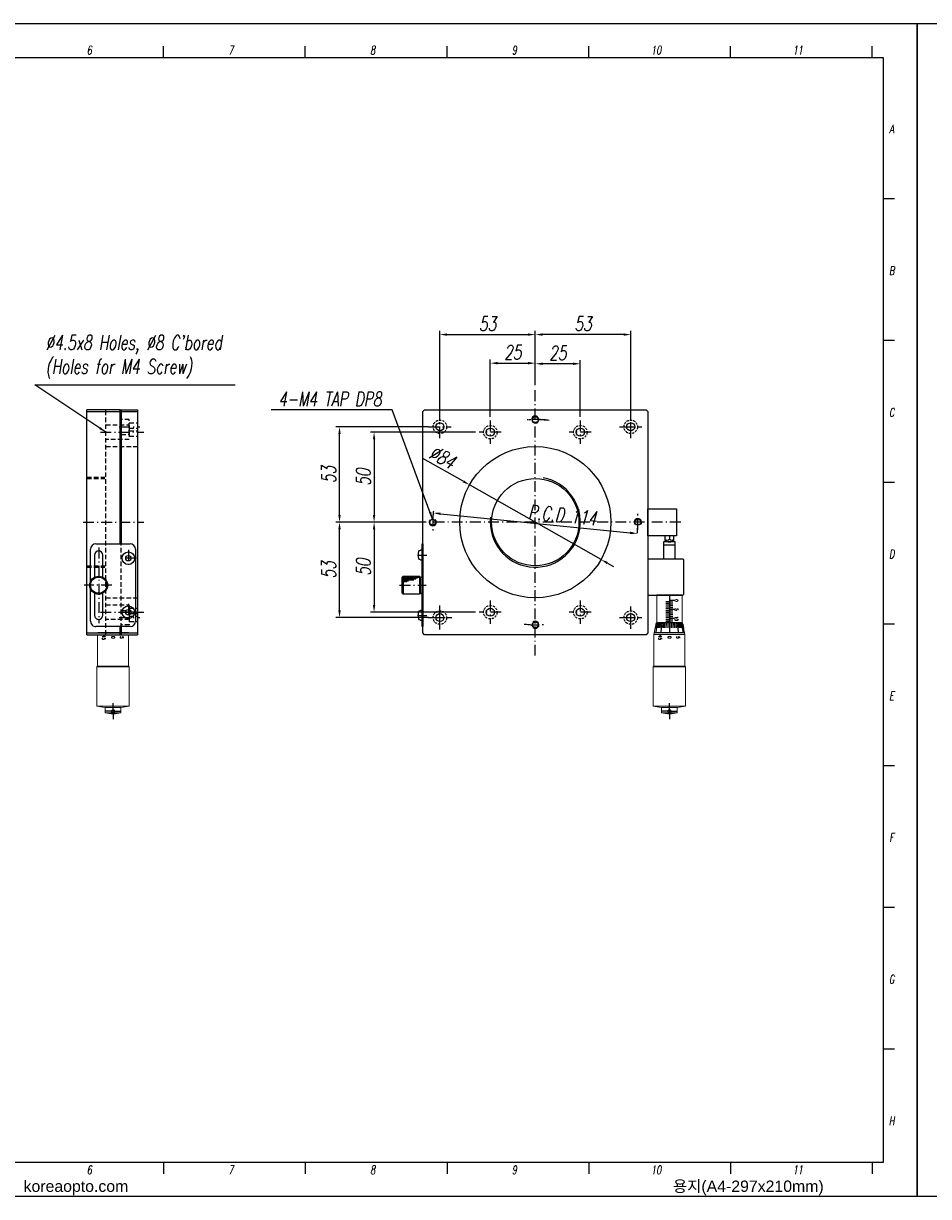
# Model space of a CAD drawing. Extents: x 0 to 2729, y 0 to 652.
# Tile 2 of 6: x 413 to 916, y 0 to 652. Entities that reach past the tile are written whole.
import ezdxf
from ezdxf.enums import TextEntityAlignment as Align

# ---------------------------------------------------------------- set-up
doc = ezdxf.new("R2010")
doc.units = 0
doc.header["$LTSCALE"] = 0.2
for name, pattern in [('CENTER', [50.8, 31.75, -6.35, 6.35, -6.35]), ('DASHDOT', [50.5, 30, -9, 2.5, -9]), ('HIDDEN', [9.525, 6.35, -3.175])]:
    doc.linetypes.add(name, pattern=pattern)
doc.layers.get('0').update_dxf_attribs({"linetype": 'CONTINUOUS'})
doc.layers.get('DEFPOINTS').update_dxf_attribs({"linetype": 'CONTINUOUS'})
for name, color, linetype in [('1', 1, 'CENTER'), ('2', 2, 'HIDDEN'), ('3', 3, 'CONTINUOUS'), ('4', 4, 'CONTINUOUS'), ('DIM', 8, 'CONTINUOUS'), ('FORM', 7, 'CONTINUOUS'), ('PAPER', 2, 'CONTINUOUS'), ('W', 4, 'CONTINUOUS')]:
    doc.layers.add(name, color=color, linetype=linetype)
doc.styles.add('ROMANS', font='ROMANS')
doc.styles.add('S', font='romans', dxfattribs={"width": 0.7})
doc.styles.add('SEACAD_arial_ttf', font='arial.ttf')
doc.styles.add('SEACAD_arial_ttfI', font='arial.ttf')
doc.styles.get("Standard").update_dxf_attribs({"font": 'romans.shx', "width": 0.7, "oblique": 10, "bigfont": 'whgtxt.shx'})
doc.dimstyles.get("Standard").update_dxf_attribs({"dimtxt": 0.18, "dimasz": 0.18, "dimexe": 0.18, "dimexo": 0.0625, "dimgap": 0.09, "dimtad": 0, "dimtih": 1, "dimtoh": 1, "dimdec": 4, "dimzin": 0, "dimdsep": 46, "dimtxsty": 'Standard', "dimcen": 0.09, "dimadec": 0, "dimazin": 0, "dimtfac": 1, "dimtdec": 4, "dimtofl": 0, "dimtmove": 0, "dimatfit": 3, "dimfxl": 0, "dimtolj": 1, "dimtzin": 0, "dimarcsym": 0})

# ---------------------------------------------------------------- blocks, each defined once
blk = doc.blocks.new('*D158')
at = {"color": 4, "lineweight": -2}
for p, q in [((638.43, 427.71), (586.91, 427.71)), ((588.91, 378.71), (588.91, 423.71)), ((625.56, 374.71), (586.91, 374.71))]:
    blk.add_line(p, q, dxfattribs=at)
at = {"color": 4}
for points in [[(588.24, 423.71), (589.57, 423.71), (588.91, 427.71)], [(588.24, 378.71), (589.57, 378.71), (588.91, 374.71)]]:
    blk.add_solid(points, dxfattribs=at)
at = {"layer": 'DEFPOINTS', "color": 0}
for p in [(588.91, 427.71), (640.43, 427.71), (627.56, 374.71)]:
    blk.add_point(p, dxfattribs=at)
at = {"color": 3, "insert": (582.91, 401.21), "char_height": 8, "attachment_point": 5, "rotation": 90}
blk.add_mtext('\\A1;53', dxfattribs=at)
blk = doc.blocks.new('*D159')
at = {"color": 4, "lineweight": -2}
for p, q in [((625.56, 374.71), (586.91, 374.71)), ((588.91, 325.71), (588.91, 370.71)), ((638.43, 321.71), (586.91, 321.71))]:
    blk.add_line(p, q, dxfattribs=at)
at = {"color": 4}
for points in [[(588.24, 370.71), (589.57, 370.71), (588.91, 374.71)], [(588.24, 325.71), (589.57, 325.71), (588.91, 321.71)]]:
    blk.add_solid(points, dxfattribs=at)
at = {"layer": 'DEFPOINTS', "color": 0}
for p in [(588.91, 374.71), (627.56, 374.71), (640.43, 321.71)]:
    blk.add_point(p, dxfattribs=at)
at = {"color": 3, "insert": (582.91, 348.21), "char_height": 8, "attachment_point": 5, "rotation": 90}
blk.add_mtext('\\A1;53', dxfattribs=at)
blk = doc.blocks.new('*D160')
at = {"layer": '3', "color": 4, "lineweight": -2}
for p, q in [((664.49, 424.71), (606.12, 424.71)), ((608.12, 420.71), (608.12, 378.71)), ((633.18, 374.71), (606.12, 374.71))]:
    blk.add_line(p, q, dxfattribs=at)
at = {"layer": '3', "color": 4}
for points in [[(607.45, 420.71), (608.79, 420.71), (608.12, 424.71)], [(607.45, 378.71), (608.79, 378.71), (608.12, 374.71)]]:
    blk.add_solid(points, dxfattribs=at)
at = {"layer": 'DEFPOINTS', "color": 0}
for p in [(666.49, 424.71), (608.12, 374.71), (635.18, 374.71)]:
    blk.add_point(p, dxfattribs=at)
at = {"layer": '3', "color": 3, "insert": (602.12, 399.71), "char_height": 8, "attachment_point": 5, "rotation": 90}
blk.add_mtext('\\A1;50', dxfattribs=at)
blk = doc.blocks.new('*D161')
at = {"layer": '3', "color": 4, "lineweight": -2}
for p, q in [((633.18, 374.71), (606.12, 374.71)), ((608.12, 370.71), (608.12, 328.71)), ((664.49, 324.71), (606.12, 324.71))]:
    blk.add_line(p, q, dxfattribs=at)
at = {"layer": '3', "color": 4}
for points in [[(607.45, 370.71), (608.79, 370.71), (608.12, 374.71)], [(607.45, 328.71), (608.79, 328.71), (608.12, 324.71)]]:
    blk.add_solid(points, dxfattribs=at)
at = {"layer": 'DEFPOINTS', "color": 0}
for p in [(635.18, 374.71), (608.12, 324.71), (666.49, 324.71)]:
    blk.add_point(p, dxfattribs=at)
at = {"layer": '3', "color": 3, "insert": (602.12, 349.71), "char_height": 8, "attachment_point": 5, "rotation": 90}
blk.add_mtext('\\A1;50', dxfattribs=at)
blk = doc.blocks.new('*D162')
at = {"layer": '3', "color": 4, "lineweight": -2}
for p, q in [((672.68, 433.22), (672.68, 465.06)), ((676.68, 463.06), (693.68, 463.06)), ((697.68, 450.83), (697.68, 465.06))]:
    blk.add_line(p, q, dxfattribs=at)
at = {"layer": '3', "color": 4}
for points in [[(676.68, 463.73), (676.68, 462.4), (672.68, 463.06)], [(693.68, 463.73), (693.68, 462.4), (697.68, 463.06)]]:
    blk.add_solid(points, dxfattribs=at)
at = {"layer": 'DEFPOINTS', "color": 0}
for p in [(697.68, 463.06), (697.68, 448.83), (672.68, 431.22)]:
    blk.add_point(p, dxfattribs=at)
at = {"layer": '3', "color": 3, "insert": (685.18, 469.06), "char_height": 8, "attachment_point": 5}
blk.add_mtext('\\A1;25', dxfattribs=at)
blk = doc.blocks.new('*D163')
at = {"layer": '3', "color": 4, "lineweight": -2}
for p, q in [((697.68, 450.83), (697.68, 464.71)), ((718.68, 462.71), (701.68, 462.71)), ((722.68, 433.22), (722.68, 464.71))]:
    blk.add_line(p, q, dxfattribs=at)
at = {"layer": '3', "color": 4}
for points in [[(701.68, 463.37), (701.68, 462.04), (697.68, 462.71)], [(718.68, 463.37), (718.68, 462.04), (722.68, 462.71)]]:
    blk.add_solid(points, dxfattribs=at)
at = {"layer": 'DEFPOINTS', "color": 0}
for p in [(697.68, 462.71), (697.68, 448.83), (722.68, 431.22)]:
    blk.add_point(p, dxfattribs=at)
at = {"layer": '3', "color": 3, "insert": (710.18, 468.71), "char_height": 8, "attachment_point": 5}
blk.add_mtext('\\A1;25', dxfattribs=at)
blk = doc.blocks.new('*D164')
at = {"color": 4, "lineweight": -2}
for p, q in [((644.68, 433.96), (644.68, 480.93)), ((648.68, 478.93), (693.68, 478.93)), ((697.68, 450.83), (697.68, 480.93))]:
    blk.add_line(p, q, dxfattribs=at)
at = {"color": 4}
for points in [[(648.68, 479.6), (648.68, 478.27), (644.68, 478.93)], [(693.68, 479.6), (693.68, 478.27), (697.68, 478.93)]]:
    blk.add_solid(points, dxfattribs=at)
at = {"layer": 'DEFPOINTS', "color": 0}
for p in [(697.68, 478.93), (697.68, 448.83), (644.68, 431.96)]:
    blk.add_point(p, dxfattribs=at)
at = {"color": 3, "insert": (671.18, 484.93), "char_height": 8, "attachment_point": 5}
blk.add_mtext('\\A1;53', dxfattribs=at)
blk = doc.blocks.new('*D165')
at = {"color": 4, "lineweight": -2}
for p, q in [((697.68, 450.83), (697.68, 480.93)), ((746.68, 478.93), (701.68, 478.93)), ((750.68, 433.96), (750.68, 480.93))]:
    blk.add_line(p, q, dxfattribs=at)
at = {"color": 4}
for points in [[(701.68, 479.6), (701.68, 478.27), (697.68, 478.93)], [(746.68, 479.6), (746.68, 478.27), (750.68, 478.93)]]:
    blk.add_solid(points, dxfattribs=at)
at = {"layer": 'DEFPOINTS', "color": 0}
for p in [(697.68, 478.93), (697.68, 448.83), (750.68, 431.96)]:
    blk.add_point(p, dxfattribs=at)
at = {"color": 3, "insert": (724.18, 484.93), "char_height": 8, "attachment_point": 5}
blk.add_mtext('\\A1;53', dxfattribs=at)
blk = doc.blocks.new('*D166')
at = {"color": 4, "lineweight": -2}
blk.add_line((644.95, 379.44), (750.41, 368.78), dxfattribs=at)
at = {"color": 4}
for points in [[(645.01, 380.1), (644.88, 378.77), (640.97, 379.84)], [(750.48, 369.45), (750.34, 368.12), (754.39, 368.38)]]:
    blk.add_solid(points, dxfattribs=at)
at = {"layer": 'DEFPOINTS', "color": 0}
for p in [(640.97, 379.84), (754.39, 368.38)]:
    blk.add_point(p, dxfattribs=at)
at = {"color": 3, "insert": (712.81, 378.61), "char_height": 8, "attachment_point": 5, "rotation": 354.23174}
blk.add_mtext('\\A1;P.C.D 114', dxfattribs=at)
blk = doc.blocks.new('*D167')
at = {"color": 4, "lineweight": -2}
for p, q in [((657.67, 397.41), (635.2, 410.16)), ((734.21, 353.99), (661.15, 395.44)), ((737.69, 352.01), (741.17, 350.04))]:
    blk.add_line(p, q, dxfattribs=at)
at = {"color": 4}
for points in [[(658, 397.99), (657.34, 396.83), (661.15, 395.44)], [(738.02, 352.59), (737.36, 351.43), (734.21, 353.99)]]:
    blk.add_solid(points, dxfattribs=at)
at = {"layer": 'DEFPOINTS', "color": 0}
for p in [(661.15, 395.44), (734.21, 353.99)]:
    blk.add_point(p, dxfattribs=at)
at = {"color": 3, "insert": (646.13, 410.85), "char_height": 8, "attachment_point": 5, "rotation": 330.43057}
blk.add_mtext('\\A1;∅84', dxfattribs=at)
blk = doc.blocks.new('A$C1B74274C')
for p, q in [((3.71, 27.5), (4.21, 28)), ((3.71, 27.5), (3.71, 18.5)), ((13.21, 28), (4.21, 28)), ((13.71, 27.5), (13.21, 28)), ((13.71, 18.5), (13.71, 27.5)), ((3.71, 18.5), (4.21, 18)), ((4.21, 18), (13.21, 18)), ((13.21, 18), (13.71, 18.5))]:
    blk.add_line(p, q)
at = {"layer": '1', "color": 7, "linetype": 'Continuous'}
for p, q in [((2.31, 46), (2.31, 0)), ((2.71, 46), (2.31, 46)), ((2.71, 0), (2.71, 46)), ((2.71, 42.5), (3.55, 42.43)), ((2.71, 37), (2.71, 42.5)), ((3.55, 37.07), (2.71, 37)), ((3.71, 27.5), (2.71, 27.5)), ((3.71, 27.5), (3.71, 18.5)), ((3.71, 18.5), (2.71, 18.5)), ((2.71, 9), (3.55, 8.93)), ((2.71, 3.5), (2.71, 9)), ((3.55, 3.57), (2.71, 3.5)), ((2.31, 0), (2.71, 0))]:
    blk.add_line(p, q, dxfattribs=at)
for centre, radius, start, end in [((3.47, 41.43), 1, 16.25703, 85), ((-2.29, 39.75), 7, 343.74297, 16.25703), ((3.47, 38.07), 1, 275, 343.74297), ((3.47, 7.93), 1, 16.25703, 85), ((-2.29, 6.25), 7, 343.74297, 16.25703), ((3.47, 4.57), 1, 275, 343.74297)]:
    blk.add_arc(centre, radius, start, end, dxfattribs=at)
at = {"layer": '3', "color": 1, "linetype": 'DASHDOT'}
for p, q in [((5.25, 39.75), (0, 39.75)), ((15.23, 23), (0.45, 23)), ((5.25, 6.25), (0, 6.25))]:
    blk.add_line(p, q, dxfattribs=at)
at = {"layer": '3'}
for p, q in [((4.21, 28), (4.21, 18)), ((13.21, 27.5), (4.21, 27.5)), ((13.21, 27), (5.21, 27)), ((13.21, 26.5), (6.21, 26.5)), ((13.21, 28), (13.21, 18)), ((13.21, 26), (7.21, 26)), ((13.21, 25.5), (10.21, 25.5)), ((13.21, 25), (11.21, 25))]:
    blk.add_line(p, q, dxfattribs=at)
blk = doc.blocks.new('SW_CENTERMARKSYMBOL_0')
at = {"layer": '3', "color": 0}
for p, q in [((-2.5, 0), (-4.45, 0)), ((0, 0), (-2.5, 0)), ((0, 2.5), (0, 4.45)), ((0, 0), (0, 2.5)), ((0, 0), (0, -2.5)), ((0, 0), (2.5, 0)), ((2.5, 0), (4.45, 0)), ((0, -2.5), (0, -4.45))]:
    blk.add_line(p, q, dxfattribs=at)
blk = doc.blocks.new('SGHF')
at = {"color": 7, "linetype": 'Continuous', "lineweight": 15}
for p, q in [((11324.14, 3853.02), (11308.64, 3853.02)), ((11308.64, 3853.02), (11308.64, 3846.02)), ((11330.57, 3854.62), (11324.14, 3853.37)), ((11324.14, 3853.37), (11324.14, 3838.67)), ((11348.14, 3854.62), (11330.57, 3854.62)), ((11330.57, 3854.62), (11330.57, 3846.02)), ((11348.54, 3855.02), (11348.14, 3854.62)), ((11348.14, 3854.62), (11348.14, 3837.42)), ((11370.34, 3855.02), (11348.54, 3855.02)), ((11348.54, 3855.02), (11348.54, 3846.02)), ((11371.14, 3850.57), (11370.34, 3855.02)), ((11370.34, 3846.02), (11370.34, 3855.02)), ((11308.64, 3846.02), (11308.64, 3839.02)), ((11330.57, 3846.02), (11330.57, 3837.42)), ((11348.54, 3846.02), (11348.54, 3837.02)), ((11370.34, 3837.02), (11370.34, 3846.02)), ((11371.14, 3846.02), (11371.14, 3850.57)), ((11374, 3850.37), (11371.14, 3850.37)), ((11371.14, 3841.47), (11371.14, 3846.02)), ((11374, 3841.67), (11374, 3850.37)), ((11308.64, 3839.02), (11324.14, 3839.02)), ((11324.14, 3838.67), (11330.57, 3837.42)), ((11370.34, 3837.02), (11371.14, 3841.47)), ((11371.14, 3841.67), (11374, 3841.67)), ((11330.57, 3837.42), (11348.14, 3837.42)), ((11348.14, 3837.42), (11348.54, 3837.02)), ((11348.54, 3837.02), (11370.34, 3837.02))]:
    blk.add_line(p, q, dxfattribs=at)
at = {"color": 0, "linetype": 'ByBlock'}
for p, q in [((11324.14, 3852.52), (11324.14, 3839.52)), ((11308.64, 3846.02), (11324.14, 3846.02)), ((11311.64, 3848.77), (11311.64, 3846.27)), ((11312.14, 3844.07), (11312.14, 3845.77)), ((11312.64, 3847.97), (11312.64, 3846.27)), ((11313.14, 3844.07), (11313.14, 3845.77)), ((11313.64, 3847.97), (11313.64, 3846.27)), ((11314.14, 3844.07), (11314.14, 3845.77)), ((11314.64, 3847.97), (11314.64, 3846.27)), ((11315.14, 3844.07), (11315.14, 3845.77)), ((11315.64, 3847.97), (11315.64, 3846.27)), ((11316.14, 3844.07), (11316.14, 3845.77)), ((11316.64, 3848.77), (11316.64, 3846.27)), ((11317.14, 3844.07), (11317.14, 3845.77)), ((11317.64, 3847.97), (11317.64, 3846.27)), ((11318.14, 3844.07), (11318.14, 3845.77)), ((11318.64, 3847.97), (11318.64, 3846.27)), ((11319.14, 3844.07), (11319.14, 3845.77)), ((11319.64, 3847.97), (11319.64, 3846.27)), ((11320.14, 3844.07), (11320.14, 3845.77)), ((11320.64, 3847.97), (11320.64, 3846.27)), ((11321.14, 3844.07), (11321.14, 3845.77)), ((11321.64, 3848.77), (11321.64, 3846.27)), ((11322.14, 3844.07), (11322.14, 3845.77)), ((11322.64, 3847.97), (11322.64, 3846.27)), ((11323.14, 3844.07), (11323.14, 3845.77)), ((11323.64, 3847.97), (11323.64, 3846.27)), ((11324.14, 3846.02), (11329.64, 3846.02))]:
    blk.add_line(p, q, dxfattribs=at)
at = {"color": 7, "linetype": 'Continuous', "lineweight": 15}
blk.add_arc((11359.64, 3846.02), 15, 343.14204, 16.85796, dxfattribs=at)
blk.add_open_spline([(11373.99, 3846.02), (11373.99, 3845.91), (11373.97, 3845.8), (11373.89, 3845.59), (11373.82, 3845.5), (11373.67, 3845.34), (11373.57, 3845.28), (11373.37, 3845.2), (11373.26, 3845.17), (11373.03, 3845.17), (11372.92, 3845.19), (11372.72, 3845.28), (11372.62, 3845.34), (11372.38, 3845.58), (11372.29, 3845.8), (11372.29, 3846.14), (11372.32, 3846.25), (11372.4, 3846.45), (11372.46, 3846.55), (11372.62, 3846.7), (11372.72, 3846.77), (11372.92, 3846.85), (11373.03, 3846.87), (11373.25, 3846.87), (11373.37, 3846.85), (11373.57, 3846.77), (11373.66, 3846.7), (11373.9, 3846.47), (11373.99, 3846.25), (11373.99, 3846.02)], degree=3, knots=[0, 0, 0, 0, 0.0625, 0.0625, 0.125, 0.125, 0.1875, 0.1875, 0.25, 0.25, 0.3125, 0.3125, 0.375, 0.375, 0.5, 0.5, 0.5625, 0.5625, 0.625, 0.625, 0.6875, 0.6875, 0.75, 0.75, 0.8125, 0.8125, 0.875, 0.875, 1, 1, 1, 1], dxfattribs=at)
at = {"layer": '1', "color": 7, "linetype": 'Continuous'}
for p, q in [((11324.14, 3852.92), (11329.14, 3853.48)), ((11324.14, 3851.61), (11326.9, 3851.95)), ((11324.16, 3852.14), (11326.92, 3852.52)), ((11324.17, 3853.18), (11326.93, 3853.55)), ((11324.17, 3852.56), (11326.93, 3852.94)), ((11324.72, 3853.49), (11326.93, 3853.79)), ((11324.13, 3850.99), (11326.89, 3851.28)), ((11324.14, 3850.28), (11329.14, 3850.85)), ((11324.14, 3849.52), (11326.89, 3849.77)), ((11324.14, 3848.69), (11326.89, 3848.89)), ((11324.14, 3847.83), (11326.89, 3847.96)), ((11324.14, 3846.93), (11326.89, 3847)), ((11324.14, 3845.11), (11326.89, 3845.05)), ((11324.13, 3841.06), (11326.89, 3840.77)), ((11324.14, 3844.22), (11326.89, 3844.09)), ((11324.14, 3843.35), (11326.89, 3843.16)), ((11324.14, 3842.53), (11326.89, 3842.28)), ((11324.14, 3841.76), (11329.14, 3841.2)), ((11324.14, 3840.44), (11326.9, 3840.1)), ((11324.14, 3839.13), (11329.14, 3838.56)), ((11324.16, 3839.9), (11326.92, 3839.52)), ((11324.17, 3839.48), (11326.93, 3839.1)), ((11324.17, 3838.87), (11326.93, 3838.49)), ((11324.72, 3838.56), (11326.93, 3838.26))]:
    blk.add_line(p, q, dxfattribs=at)
at = {"layer": 'DIM'}
blk.add_line((11329.64, 3854.52), (11329.64, 3837.52), dxfattribs=at)
at = {"layer": '2', "color": 1, "linetype": 'CENTER'}
blk.add_blockref('SW_CENTERMARKSYMBOL_0', (11373.14, 3846.02), dxfattribs=at)
at = {"color": 0, "linetype": 'ByBlock', "style": 'ROMANS', "width": 0.8}
for s, p in [('5', (11331.45, 3850.02)), ('5', (11315.95, 3849.02)), ('10', (11320.28, 3849.02)), ('45', (11330.78, 3840.02))]:
    blk.add_text(s, height=1.8, dxfattribs=at).set_placement(p)
for p in [(11312.33, 3850.83), (11332.8, 3846.96)]:
    blk.add_text('0', height=1.8, rotation=180, dxfattribs=at).set_placement(p)
blk = doc.blocks.new('SFHF')
at = {"color": 7, "linetype": 'Continuous', "lineweight": 15}
for p, q in [((11921.21, 3806.31), (11921.21, 3788.81)), ((11938.41, 3788.81), (11938.41, 3806.31)), ((11921.21, 3788.81), (11920.81, 3788.41)), ((11920.81, 3788.41), (11920.81, 3766.61)), ((11929.81, 3788.41), (11920.81, 3788.41)), ((11938.41, 3788.81), (11921.21, 3788.81)), ((11938.81, 3788.41), (11929.81, 3788.41)), ((11938.81, 3788.41), (11938.41, 3788.81)), ((11938.81, 3766.61), (11938.81, 3788.41)), ((11920.81, 3766.61), (11925.26, 3765.81)), ((11920.81, 3766.61), (11929.81, 3766.61)), ((11925.26, 3765.81), (11929.81, 3765.81)), ((11925.46, 3765.81), (11925.46, 3762.95)), ((11925.46, 3762.95), (11934.16, 3762.95)), ((11929.81, 3766.61), (11938.81, 3766.61)), ((11929.81, 3765.81), (11934.36, 3765.81)), ((11934.16, 3762.95), (11934.16, 3765.81)), ((11934.36, 3765.81), (11938.81, 3766.61))]:
    blk.add_line(p, q, dxfattribs=at)
blk.add_line((11921.21, 3806.31), (11938.41, 3806.31))
blk.add_arc((11929.81, 3777.31), 15, 253.14204, 286.85796, dxfattribs=at)
blk.add_open_spline([(11929.81, 3762.96), (11929.7, 3762.96), (11929.59, 3762.98), (11929.38, 3763.07), (11929.29, 3763.13), (11929.13, 3763.29), (11929.07, 3763.38), (11928.98, 3763.58), (11928.96, 3763.7), (11928.96, 3763.92), (11928.98, 3764.03), (11929.07, 3764.24), (11929.13, 3764.33), (11929.37, 3764.57), (11929.58, 3764.66), (11929.92, 3764.66), (11930.03, 3764.64), (11930.24, 3764.55), (11930.33, 3764.49), (11930.49, 3764.33), (11930.55, 3764.24), (11930.64, 3764.03), (11930.66, 3763.92), (11930.66, 3763.7), (11930.64, 3763.59), (11930.55, 3763.38), (11930.49, 3763.29), (11930.25, 3763.05), (11930.03, 3762.96), (11929.81, 3762.96)], degree=3, knots=[0, 0, 0, 0, 0.0625, 0.0625, 0.125, 0.125, 0.1875, 0.1875, 0.25, 0.25, 0.3125, 0.3125, 0.375, 0.375, 0.5, 0.5, 0.5625, 0.5625, 0.625, 0.625, 0.6875, 0.6875, 0.75, 0.75, 0.8125, 0.8125, 0.875, 0.875, 1, 1, 1, 1], dxfattribs=at)
at = {"layer": '2', "color": 1, "linetype": 'CENTER', "rotation": 270}
blk.add_blockref('SW_CENTERMARKSYMBOL_0', (11929.81, 3763.81), dxfattribs=at)
at = {"color": 0, "linetype": 'ByBlock', "style": 'ROMANS', "width": 0.8}
for s, rotation, p in [('45', 270, (11923.8, 3806.17)), ('0', 90, (11930.74, 3804.15)), ('5', 270, (11933.8, 3805.5))]:
    blk.add_text(s, height=1.8, rotation=rotation, dxfattribs=at).set_placement(p)
blk = doc.blocks.new('erdftrgf45r')
at = {"layer": 'W'}
for p, q in [((34921.74, 9666.28), (35198.74, 9666.28)), ((34921.74, 9471.28), (34921.74, 9666.28)), ((35198.74, 9666.28), (35198.74, 9471.28)), ((35198.74, 9471.28), (34921.74, 9471.28))]:
    blk.add_line(p, q, dxfattribs=at)

msp = doc.modelspace()

# ---------------------------------------------------------------- linework, layer by layer
for p, q in [((448.62168, 312.21182), (448.62168, 437.21182)), ((448.62168, 436.21182), (467.12168, 436.21182)), ((467.62168, 436.21182), (476.62168, 436.21182)), ((779.10507, 334.21182), (765.10507, 334.21182)), ((448.62168, 313.21182), (467.12168, 313.21182)), ((467.62168, 313.21182), (476.62168, 313.21182))]:
    msp.add_line(p, q)
at = {"color": 1, "linetype": 'CENTER'}
for p, q in [((644.67814, 421.46182), (644.67814, 433.96182)), ((750.67814, 421.46182), (750.67814, 433.96182)), ((638.42814, 427.71182), (650.92814, 427.71182)), ((744.42814, 427.71182), (756.92814, 427.71182)), ((644.67814, 315.01257), (644.67814, 328.41106)), ((750.67814, 315.46182), (750.67814, 327.96182)), ((637.97889, 321.71182), (651.37738, 321.71182)), ((641.67814, 321.71182), (647.67814, 321.71182)), ((644.67814, 318.71182), (644.67814, 324.71182)), ((744.42814, 321.71182), (756.92814, 321.71182))]:
    msp.add_line(p, q, dxfattribs=at)
at = {"color": 7, "linetype": 'Continuous'}
for p, q in [((760.17814, 367.21182), (760.17814, 382.21182)), ((760.17814, 382.21182), (776.17814, 382.21182)), ((776.17814, 382.21182), (776.17814, 367.21182)), ((776.17814, 367.21182), (760.17814, 367.21182)), ((774.67814, 367.21182), (769.67814, 367.21182)), ((769.67814, 367.21182), (769.67814, 364.76233)), ((772.17814, 367.21182), (772.17814, 365.23276)), ((774.67814, 364.76233), (774.67814, 367.21182))]:
    msp.add_line(p, q, dxfattribs=at)
for points in [[(0.00011, 651.76691), (909.81661, 651.76691), (909.81661, 0.09904), (0.00011, 0.09904)], [(909.81661, 651.76691), (1819.63311, 651.76691), (1819.63311, 0.09904), (909.81661, 0.09904)]]:
    msp.add_lwpolyline(points, close=True)
msp.add_circle((455.12168, 339.71182), 5)
for centre, radius, start, end in [((770.92814, 366.65825), 1.89592, 228.752728, 311.247272), ((773.42814, 366.65825), 1.89592, 228.752728, 311.247272), ((772.17814, 367.21182), 3.5, 224.41531, 315.58469)]:
    msp.add_arc(centre, radius, start, end, dxfattribs=at)
at = {"layer": '1', "color": 7, "linetype": 'Continuous'}
for p, q in [((467.12168, 437.21182), (448.62168, 437.21182)), ((467.12168, 437.21182), (476.62168, 437.21182)), ((467.12168, 362.71182), (467.12168, 437.21182)), ((467.62168, 437.21182), (467.62168, 362.71182)), ((476.62168, 437.21182), (476.62168, 312.21182)), ((635.17814, 436.21182), (636.17814, 437.21182)), ((636.17814, 437.21182), (759.17814, 437.21182)), ((759.17814, 437.21182), (760.17814, 436.21182)), ((635.17814, 313.21182), (635.17814, 436.21182)), ((760.17814, 436.21182), (760.17814, 313.21182)), ((760.17814, 387.21182), (760.17814, 362.21182)), ((450.62168, 341.89127), (450.62168, 359.71182)), ((453.62168, 362.71182), (472.62168, 362.71182)), ((475.62168, 359.71182), (475.62168, 319.71182)), ((768.93007, 363.71182), (768.93007, 354.21182)), ((775.28007, 363.71182), (768.93007, 363.71182)), ((768.93007, 362.21182), (775.28007, 362.21182)), ((775.28007, 354.21182), (775.28007, 363.71182)), ((452.87168, 356.46182), (452.87168, 344.17696)), ((457.37168, 344.17696), (457.37168, 356.46182)), ((779.67814, 354.21182), (760.17814, 354.21182)), ((780.17814, 353.71182), (779.67814, 354.21182)), ((780.17814, 334.71182), (780.17814, 353.71182)), ((450.62168, 319.71182), (450.62168, 337.53237)), ((452.87168, 335.24667), (452.87168, 322.96182)), ((457.37168, 322.96182), (457.37168, 335.24667)), ((760.17814, 334.21182), (779.67814, 334.21182)), ((779.67814, 334.21182), (780.17814, 334.71182)), ((472.62168, 316.71182), (453.62168, 316.71182)), ((467.12168, 312.21182), (467.12168, 316.71182)), ((467.62168, 316.71182), (467.62168, 312.21182)), ((636.17814, 312.21182), (635.17814, 313.21182)), ((760.17814, 313.21182), (759.17814, 312.21182)), ((448.62168, 312.21182), (476.62168, 312.21182)), ((759.17814, 312.21182), (636.17814, 312.21182))]:
    msp.add_line(p, q, dxfattribs=at)
for centre, radius in [((697.67814, 431.71182), 1.65), ((644.67814, 427.71182), 2.25), ((672.67814, 424.71182), 2.25), ((722.67814, 424.71182), 2.25), ((750.67814, 427.71182), 2.25), ((697.67814, 374.71182), 42), ((697.67814, 374.71182), 24.25), ((640.67814, 374.71182), 1.65), ((754.67814, 374.71182), 1.65), ((471.62168, 354.71182), 3.5), ((455.12168, 339.71182), 4.5), ((471.62168, 324.71182), 3.5), ((672.67814, 324.71182), 2.25), ((722.67814, 324.71182), 2.25), ((644.67814, 321.71182), 2.25), ((697.67814, 317.71182), 1.65), ((750.67814, 321.71182), 2.25)]:
    msp.add_circle(centre, radius, dxfattribs=at)
at = {"layer": '1', "color": 3, "linetype": 'Continuous'}
for centre, radius, start, end in [((697.67814, 431.71182), 2, 48.67843929, 315.85833146), ((697.67814, 374.71182), 25, 173.52230986, 79.93048257), ((640.67814, 374.71182), 2, 138.67843929, 45.85833146), ((754.67814, 374.71182), 2, 318.67843929, 225.85833146), ((697.67814, 317.71182), 2, 228.67843929, 135.85833146)]:
    msp.add_arc(centre, radius, start, end, dxfattribs=at)
at = {"layer": '1', "color": 7, "linetype": 'Continuous'}
for centre, radius, start, end in [((453.62168, 359.71182), 3, 89.999999, 179.999998), ((455.12168, 356.46182), 2.25, 89.999999, 179.999998), ((455.12168, 356.46182), 2.25, 0, 89.999999), ((472.62168, 359.71182), 3, 0, 89.999999), ((453.62168, 319.71182), 3, 179.999998, 270.000001), ((455.12168, 322.96182), 2.25, 179.999998, 270.000001), ((455.12168, 322.96182), 2.25, 270.000001, 0), ((472.62168, 319.71182), 3, 270.000001, 0)]:
    msp.add_arc(centre, radius, start, end, dxfattribs=at)
at = {"layer": '2', "ltscale": 2}
for p, q in [((459.12168, 312.21182), (459.12168, 437.21182)), ((467.62168, 312.21182), (467.62168, 437.21182)), ((472.12168, 431.71182), (467.62168, 431.71182)), ((472.12168, 423.41182), (472.12168, 431.71182)), ((459.12168, 428.71182), (472.12168, 428.71182)), ((472.12168, 429.96182), (476.62168, 429.96182)), ((472.12168, 428.46182), (472.12168, 420.96182)), ((472.12168, 426.96182), (476.62168, 426.96182)), ((472.12168, 425.46182), (476.62168, 425.46182)), ((472.12168, 420.71182), (459.12168, 420.71182)), ((467.62168, 423.41182), (472.12168, 423.41182)), ((472.12168, 422.46182), (476.62168, 422.46182)), ((459.12168, 416.71182), (476.62168, 416.71182)), ((448.62168, 399.71182), (458.62168, 399.71182)), ((448.62168, 398.96182), (458.62168, 398.96182)), ((448.62168, 350.46182), (458.62168, 350.46182)), ((448.62168, 349.71182), (458.62168, 349.71182)), ((459.12168, 332.71182), (476.62168, 332.71182)), ((459.12168, 328.71182), (472.12168, 328.71182)), ((472.12168, 328.46182), (472.12168, 320.96182)), ((472.12168, 326.96182), (476.62168, 326.96182)), ((472.12168, 320.71182), (459.12168, 320.71182)), ((467.62168, 325.71182), (472.12168, 325.71182)), ((472.12168, 325.71182), (472.12168, 317.71182)), ((472.12168, 323.96182), (476.62168, 323.96182)), ((472.12168, 322.46182), (476.62168, 322.46182)), ((472.12168, 319.46182), (476.62168, 319.46182)), ((472.12168, 317.71182), (467.62168, 317.71182))]:
    msp.add_line(p, q, dxfattribs=at)
at = {"layer": '3', "color": 1, "linetype": 'DASHDOT'}
for p, q in [((697.67814, 300.59551), (697.67814, 448.82813)), ((672.67814, 431.22057), (672.67814, 418.20307)), ((722.67814, 431.22057), (722.67814, 418.20307)), ((750.67814, 423.46182), (750.67814, 431.96182)), ((456.12135, 424.71182), (480.25135, 424.71182)), ((466.51165, 427.71182), (478.01343, 427.71182)), ((678.71064, 424.71182), (666.48689, 424.71182)), ((728.71064, 424.71182), (716.48689, 424.71182)), ((746.42814, 427.71182), (754.92814, 427.71182)), ((446.46578, 374.71182), (480.15723, 374.71182)), ((778.4902, 374.71182), (627.55814, 374.71182)), ((455.12168, 360.63296), (455.12168, 318.59205)), ((471.62168, 359.26882), (471.62168, 349.73182)), ((476.07868, 354.71182), (466.65368, 354.71182)), ((462.4901, 339.71182), (447.10356, 339.71182)), ((471.62168, 329.26882), (471.62168, 319.73182)), ((644.67814, 317.46182), (644.67814, 325.96182)), ((672.67814, 331.22057), (672.67814, 318.20307)), ((722.67814, 331.22057), (722.67814, 318.20307)), ((750.67814, 317.46182), (750.67814, 325.96182)), ((456.12135, 324.71182), (480.25135, 324.71182)), ((466.51165, 321.71182), (478.01343, 321.71182)), ((476.07868, 324.71182), (466.65368, 324.71182)), ((640.42814, 321.71182), (648.92814, 321.71182)), ((678.71064, 324.71182), (666.48689, 324.71182)), ((728.71064, 324.71182), (716.48689, 324.71182)), ((746.42814, 321.71182), (754.92814, 321.71182))]:
    msp.add_line(p, q, dxfattribs=at)
at = {"layer": '3', "color": 7}
msp.add_circle((471.62168, 354.71182), 1.5, dxfattribs=at)
at = {"layer": '3', "color": 255}
msp.add_circle((471.62168, 324.71182), 1.5, dxfattribs=at)
at = {"layer": '3', "color": 1, "linetype": 'DASHDOT'}
for centre, start, end in [((697.07641, 374.71182), 83.17213, 94.021583), ((697.67814, 374.71182), 85.978417, 94.021583), ((698.27987, 374.71182), 82.918356, 94.021582), ((697.67814, 374.11009), 173.17213, 184.021583), ((697.67814, 374.71182), 175.978417, 184.021583), ((697.67814, 375.31354), 353.17213, 4.021583), ((697.67814, 374.71182), 355.978417, 4.021583), ((698.27987, 374.71182), 263.17213, 274.021583), ((697.67814, 374.71182), 265.978417, 274.021583)]:
    msp.add_arc(centre, 57, start, end, dxfattribs=at)
at = {"layer": '4', "color": 2, "linetype": 'HIDDEN'}
for centre in [(644.67814, 427.71182), (750.67814, 427.71182), (672.67814, 424.71182), (722.67814, 424.71182), (672.67814, 324.71182), (722.67814, 324.71182), (644.67814, 321.71182), (750.67814, 321.71182)]:
    msp.add_circle(centre, 3.75, dxfattribs=at)
at = {"layer": 'DEFPOINTS', "color": 0, "linetype": 'ByBlock'}
for p in [(471.62168, 354.71182), (472.20229, 356.09489)]:
    msp.add_point(p, dxfattribs=at)
at = {"layer": 'DIM', "color": 0}
msp.add_line((471.62168, 313.21182), (454.62168, 313.21182), dxfattribs=at)
at = {"layer": 'FORM', "color": 7, "linetype": 'Continuous'}
msp.add_line((890.92769, 56.7619), (890.92769, 18.98796), dxfattribs=at)
at = {"layer": 'PAPER'}
for p, q in [((491.20118, 632.87799), (491.20118, 639.17549)), ((569.91988, 632.87799), (569.91988, 639.17549)), ((648.63857, 632.87799), (648.63857, 639.17549)), ((648.63857, 632.87799), (648.63857, 639.17549)), ((727.35726, 632.87799), (727.35726, 639.17549)), ((806.07595, 632.87799), (806.07595, 639.17549)), ((884.79465, 632.87799), (884.79465, 639.17549)), ((897.22518, 554.27507), (890.92769, 554.27507)), ((897.22518, 475.55638), (890.92769, 475.55638)), ((897.22518, 396.83769), (890.92769, 396.83769)), ((897.22518, 318.11899), (890.92769, 318.11899)), ((897.22518, 239.4003), (890.92769, 239.4003)), ((897.22518, 160.68161), (890.92769, 160.68161)), ((897.22518, 81.96292), (890.92769, 81.96292)), ((491.20118, 18.98796), (491.20118, 12.69047)), ((569.91988, 18.98796), (569.91988, 12.69047)), ((648.63857, 18.98796), (648.63857, 12.69047)), ((648.63857, 18.98796), (648.63857, 12.69047)), ((727.35726, 18.98796), (727.35726, 12.69047)), ((806.07595, 18.98796), (806.07595, 12.69047)), ((884.79465, 18.98796), (884.79465, 12.69047))]:
    msp.add_line(p, q, dxfattribs=at)

# ---------------------------------------------------------------- block references
at = {"xscale": 3.148153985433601, "yscale": 3.148153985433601, "zscale": 3.148153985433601}
msp.add_blockref('erdftrgf45r', (-109920.13997, -29798.0624), dxfattribs=at)
at = {"xscale": -1}
msp.add_blockref('A$C1B74274C', (637.48511, 316.71182), dxfattribs=at)
at = {"rotation": 270}
msp.add_blockref('SGHF', (-3073.84453, 11642.85514), dxfattribs=at)
msp.add_blockref('SFHF', (-11466.68712, -3494.09657))

# ---------------------------------------------------------------- texts
at = {"color": 3, "char_height": 8}
for s, insert, attachment_point in [("%%C4.5x8 Holes, %%C8 C'bored \\P(Holes for M4 Screw)", (425.62144, 466.52164), 4), ('4-M4 TAP DP8', (612.22355, 443.16495), 6)]:
    msp.add_mtext(s, dxfattribs=dict(at, insert=insert, attachment_point=attachment_point))
at = {"layer": 'FORM', "color": 7, "linetype": 'Continuous'}
for s, style, p in [('koreaopto.com', 'SEACAD_arial_ttfI', (413.40773, 8.98384)), ('용지(A4-297x210mm)', 'SEACAD_arial_ttf', (774.12308, 8.9802))]:
    msp.add_text(s, height=6.2956557, dxfattribs=dict(at, style=style)).set_placement(p, align=Align.TOP_LEFT)
at = {"layer": 'PAPER', "style": 'S', "oblique": 10, "width": 0.7}
for s, height, p in [('6', 4.72312, (449.9104, 636.94978)), ('7', 4.72312, (528.62909, 636.94978)), ('8', 4.72312, (607.34778, 636.94978)), ('9', 4.72312, (686.06648, 636.94978)), ('10', 4.723122, (764.78517, 636.94978)), ('11', 4.723122, (843.50386, 636.94978)), ('A', 4.72312, (895.64484, 593.14926)), ('B', 4.72312, (895.64484, 514.43057)), ('C', 4.72312, (895.64484, 435.71188)), ('D', 4.72312, (895.64484, 356.99318)), ('E', 4.72312, (895.64484, 278.27449)), ('F', 4.72312, (895.64484, 199.5558)), ('G', 4.72312, (895.64484, 120.83711)), ('H', 4.72312, (895.64484, 42.11842)), ('6', 4.72312, (449.9104, 14.91618)), ('7', 4.72312, (528.62909, 14.91618)), ('8', 4.72312, (607.34778, 14.91618)), ('9', 4.72312, (686.06648, 14.91618)), ('10', 4.723122, (764.78517, 14.91618)), ('11', 4.723122, (843.50386, 14.91618))]:
    msp.add_text(s, height=height, dxfattribs=at).set_placement(p, align=Align.MIDDLE)

# ---------------------------------------------------------------- dimensions: what is measured, and where the dimension line sits
for base, p1, p2, angle, picture, middle in [((697.67814, 478.93393), (644.67814, 431.96182), (697.67814, 448.82813), 180, '*D164', (671.17814, 484.93393)), ((697.67814, 478.93393), (750.67814, 431.96182), (697.67814, 448.82813), 180, '*D165', (724.17814, 484.93393)), ((588.90586, 427.71182), (627.55814, 374.71182), (640.42814, 427.71182), 90, '*D158', (582.90586, 401.21182)), ((588.90586, 374.71182), (640.42814, 321.71182), (627.55814, 374.71182), 90, '*D159', (582.90586, 348.21182))]:
    dim = msp.add_linear_dim(base=base, p1=p1, p2=p2, angle=angle, dimstyle='Standard', override={"dimtxt": 8, "dimasz": 4, "dimexe": 2, "dimexo": 2, "dimgap": 2, "dimtad": 1, "dimtih": 0, "dimtoh": 0, "dimzin": 8, "dimlunit": 6, "dimcen": 2.5, "dimclrd": 4, "dimclre": 4, "dimclrt": 3, "dimtofl": 1, "dimatfit": 1})
    dim.commit()
    dim.dimension.update_dxf_attribs({"geometry": picture, "text_midpoint": middle})
dim = msp.add_diameter_dim_2p(p1=(734.20799, 353.98574), p2=(661.14829, 395.43789), dimstyle='Standard', override={"dimtxt": 8, "dimasz": 4, "dimexe": 2, "dimexo": 2, "dimgap": 2, "dimtad": 1, "dimtih": 0, "dimtoh": 0, "dimzin": 8, "dimlunit": 6, "dimcen": 2.5, "dimclrd": 4, "dimclre": 4, "dimclrt": 3, "dimtofl": 1, "dimatfit": 1})
dim.commit()
dim.dimension.update_dxf_attribs({"geometry": '*D167', "text_midpoint": (643.17328, 405.63643), "dimtype": 163})
dim = msp.add_diameter_dim_2p(p1=(640.96675, 379.83888), p2=(754.38952, 368.3813), text='P.C.D 114', dimstyle='Standard', override={"dimtxt": 8, "dimasz": 4, "dimexe": 2, "dimexo": 2, "dimgap": 2, "dimtad": 1, "dimtih": 0, "dimtoh": 0, "dimzin": 8, "dimlunit": 6, "dimcen": 2.5, "dimclrd": 4, "dimclre": 4, "dimclrt": 3, "dimtofl": 1, "dimatfit": 1})
dim.commit()
dim.dimension.update_dxf_attribs({"geometry": '*D166', "text_midpoint": (712.20526, 372.64261), "dimtype": 163})
at = {"layer": '3'}
for base, p1, p2, angle, picture, middle in [((697.67814, 463.06311), (672.67814, 431.22057), (697.67814, 448.82813), 180, '*D162', (685.17814, 469.06311)), ((697.67814, 462.70824), (722.67814, 431.22057), (697.67814, 448.82813), 180, '*D163', (710.17814, 468.70824)), ((608.11834, 374.71182), (666.48689, 424.71182), (635.17814, 374.71182), 90, '*D160', (602.11834, 399.71182)), ((608.11834, 324.71182), (635.17814, 374.71182), (666.48689, 324.71182), 90, '*D161', (602.11834, 349.71182))]:
    dim = msp.add_linear_dim(base=base, p1=p1, p2=p2, angle=angle, dimstyle='Standard', override={"dimtxt": 8, "dimasz": 4, "dimexe": 2, "dimexo": 2, "dimgap": 2, "dimtad": 1, "dimtih": 0, "dimtoh": 0, "dimzin": 8, "dimlunit": 6, "dimcen": 2.5, "dimclrd": 4, "dimclre": 4, "dimclrt": 3, "dimtofl": 1, "dimatfit": 1}, dxfattribs=at)
    dim.commit()
    dim.dimension.update_dxf_attribs({"geometry": picture, "text_midpoint": middle})

# ---------------------------------------------------------------- leaders
at = {"color": 4, "annotation_type": 0, "has_hookline": 1}
for points, hookline_direction, text_width in [([(459.12168, 424.71182), (419.62144, 450.99783), (423.62144, 450.99783)], 0, 105.32728), ([(640.63813, 376.39742), (618.22355, 437.16495), (614.22355, 437.16495)], 1, 61.30556)]:
    msp.add_leader(points, dimstyle='Standard', override={"dimtxt": 8, "dimasz": 4, "dimexe": 2, "dimexo": 2, "dimgap": 2, "dimtad": 1, "dimtih": 0, "dimtoh": 0, "dimzin": 8, "dimcen": 2.5, "dimclrd": 4, "dimclre": 4, "dimclrt": 3, "dimtofl": 1}, dxfattribs=dict(at, hookline_direction=hookline_direction, text_width=text_width))

doc.saveas('drawing.dxf')
